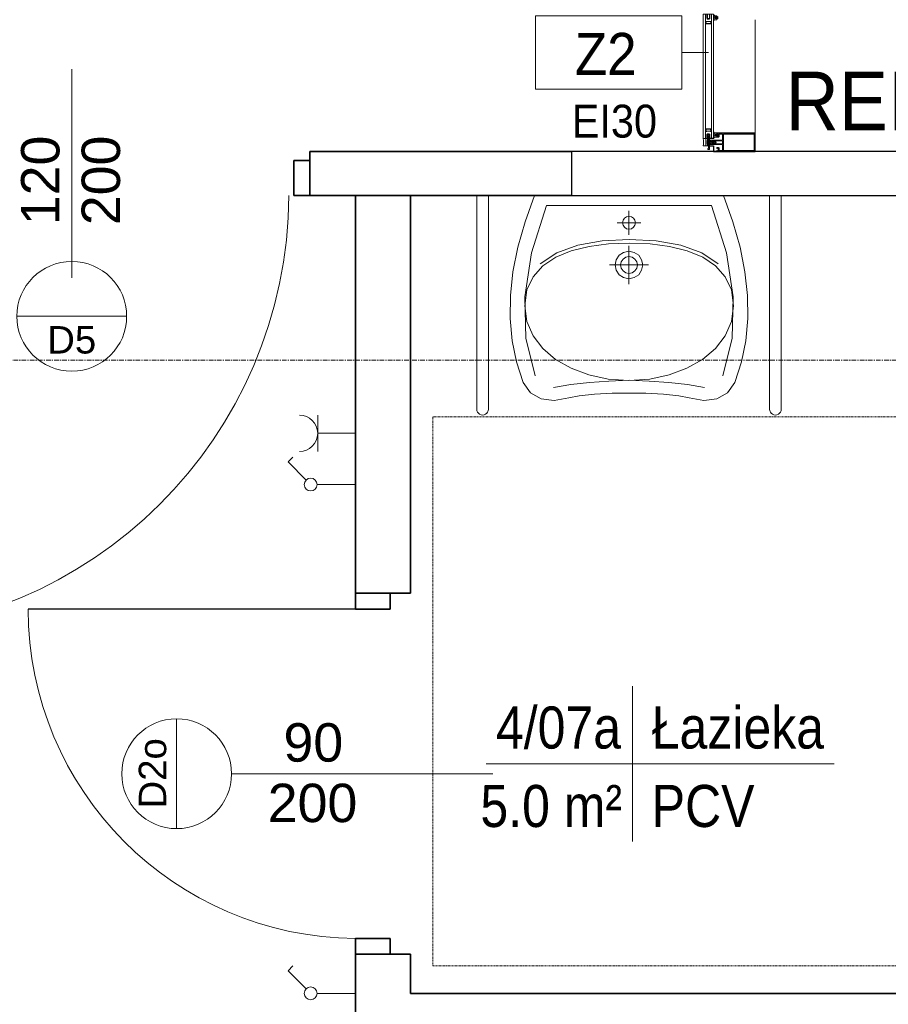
# Model space of a CAD drawing. Header units: millimetres. Extents: x -2286 to 43533, y -13832 to 14981.
# Tile 42 of 77: x 14826 to 17199, y -7634 to -4944. Entities that reach past the tile are written whole.
import ezdxf

# ---------------------------------------------------------------- set-up
doc = ezdxf.new("R2010")
doc.units = ezdxf.units.MM
for name, pattern in [('IMPORT-GEN3', [6.25, 4.75, -1.5]), ('Oś', [22.225, 12.7, -3.175, 3.175, -3.175]), ('Ponad', [3.9688, 2.3813, -1.5875])]:
    doc.linetypes.add(name, pattern=pattern)
for name, color, linetype, lineweight in [('A-AREA-IDEN', 2, 'Continuous', 18), ('A-DETL-GENF', 92, 'Continuous', 18), ('A-DETL-MEDM', 33, 'Continuous', 35), ('A-DOOR', 31, 'Continuous', 25), ('A-DOOR-IDEN', 31, 'Continuous', 18), ('A-FLOR-OVHD', 1, 'Ponad', 18), ('A-GLAZ-CURT', 52, 'Continuous', 18), ('A-GLAZ-CWMG', 51, 'Continuous', 18), ('A-WALL', 113, 'Continuous', 25), ('A-WALL-IDEN', 211, 'Continuous', 18), ('E-ELEC-EQPM', 71, 'Continuous', 18), ('G-ANNO-TEXT', 231, 'Continuous', 18), ('G-IMPT', 8, 'Continuous', 18), ('P-SANR-FIXT', 6, 'Continuous', 18), ('S-GRID', 1, 'Continuous', 18)]:
    doc.layers.add(name, color=color, linetype=linetype, lineweight=lineweight)
doc.styles.add('Arial_1', font='arial.ttf', dxfattribs={"height": 75})
doc.styles.add('Arial_12', font='arial.ttf', dxfattribs={"width": 0.9, "height": 160})
doc.styles.add('Arial_14', font='arial.ttf', dxfattribs={"width": 0.9, "height": 90})
doc.styles.add('Arial_4', font='arial.ttf', dxfattribs={"width": 0.85, "height": 115})
doc.styles.add('Arial_6', font='arial.ttf', dxfattribs={"width": 0.9, "height": 115})
doc.styles.add('Arial_7', font='arial.ttf', dxfattribs={"height": 105})

# ---------------------------------------------------------------- blocks, each defined once
blk = doc.blocks.new('DRZWI 1S - Drzwi 120-1363990-4_piętro II PT - projektowany')
at = {"layer": 'A-DETL-GENF'}
for p, q in [((-650, 60), (-650, -35)), ((-607, 60), (-650, 60)), ((-607, -35), (-607, 60)), ((650, 60), (607, 60)), ((607, 60), (607, -35)), ((650, -35), (650, 60)), ((-650, -35), (-607, -35)), ((607, -35), (650, -35))]:
    blk.add_line(p, q, dxfattribs=at)
at = {"layer": 'A-DETL-MEDM'}
for p, q in [((-607, 60), (-650, 60)), ((-650, 60), (-650, -35)), ((-607, -35), (-607, 60)), ((607, -35), (607, 60)), ((607, 60), (650, 60)), ((650, 60), (650, -35)), ((-650, -35), (-607, -35)), ((650, -35), (607, -35))]:
    blk.add_line(p, q, dxfattribs=at)
at = {"layer": 'A-DOOR'}
blk.add_line((607, 60), (607, 1253.9), dxfattribs=at)
at = {"layer": 'A-DOOR', "lineweight": 18}
blk.add_line((0, 285), (0, -285), dxfattribs=at)
blk.add_arc((607, 53.9), 1200, 90, 179.707, dxfattribs=at)
blk = doc.blocks.new('DRZWI 1S_łazienkowe - Drzwi 90-1357770-4_piętro II PT - projektowany')
at = {"layer": 'A-DETL-GENF'}
for p, q in [((-493, 75), (-493, -20)), ((-450, 75), (-493, 75)), ((-450, -20), (-450, 75)), ((493, 75), (450, 75)), ((450, 75), (450, -20)), ((493, -20), (493, 75)), ((-493, -20), (-450, -20)), ((450, -20), (493, -20))]:
    blk.add_line(p, q, dxfattribs=at)
at = {"layer": 'A-DETL-MEDM'}
for p, q in [((-450, 75), (-493, 75)), ((-493, 75), (-493, -20)), ((-450, -20), (-450, 75)), ((450, -20), (450, 75)), ((450, 75), (493, 75)), ((493, 75), (493, -20)), ((-493, -20), (-450, -20)), ((493, -20), (450, -20))]:
    blk.add_line(p, q, dxfattribs=at)
at = {"layer": 'A-DOOR'}
blk.add_line((450, 75), (450, 968.9), dxfattribs=at)
at = {"layer": 'A-DOOR', "lineweight": 18}
blk.add_line((0, 300), (0, -300), dxfattribs=at)
blk.add_arc((450, 68.9), 900, 90, 179.6093, dxfattribs=at)
blk = doc.blocks.new('umywalka dla N_65x56 koło - Type 1-1264895-4_piętro II PT - projektowany')
at = {"layer": 'P-SANR-FIXT'}
for p, q in [((-291, 644), (-291, 60)), ((-259, 644), (-259, 60)), ((-79, 620.1), (-114.9, 615.8)), ((-39.6, 612.8), (-79, 620.1)), ((329, 620.1), (289.6, 612.8)), ((364.9, 615.8), (329, 620.1)), ((509, 644), (509, 60)), ((541, 60), (541, 644)), ((-144.3, 599.7), (-163.8, 571.2)), ((-114.9, 615.8), (-144.3, 599.7)), ((-11.4, 607.2), (-39.6, 612.8)), ((30.8, 602.9), (-11.4, 607.2)), ((79, 600.4), (30.8, 602.9)), ((125, 600.1), (79, 600.4)), ((171, 600.4), (125, 600.1)), ((219.2, 602.9), (171, 600.4)), ((261.4, 607.2), (219.2, 602.9)), ((289.6, 612.8), (261.4, 607.2)), ((394.3, 599.7), (364.9, 615.8)), ((413.8, 571.2), (394.3, 599.7)), ((-163.8, 571.2), (-182.2, 515.1)), ((-81.4, 585.1), (-34.4, 576.3)), ((-34.4, 576.3), (16.4, 570.8)), ((16.4, 570.8), (69.9, 567.4)), ((125.2, 565.6), (68.4, 561.7)), ((69.9, 567.4), (124.8, 565.2)), ((124.8, 565.2), (179.8, 567.4)), ((181.8, 561.7), (125.2, 565.6)), ((179.8, 567.4), (233.3, 570.8)), ((233.3, 570.8), (284.1, 576.3)), ((284.1, 576.3), (331.1, 585.1)), ((432.2, 515.1), (413.8, 571.2)), ((-131.7, 552.8), (-156.4, 449.8)), ((15.2, 550.4), (-33.3, 532.2)), ((68.4, 561.7), (15.2, 550.4)), ((234.9, 550.4), (181.8, 561.7)), ((283.1, 532.2), (234.9, 550.4)), ((406.4, 449.8), (381.7, 552.8)), ((-182.2, 515.1), (-194.2, 456.9)), ((-33.3, 532.2), (-75.9, 507.9)), ((325.4, 507.9), (283.1, 532.2)), ((444.2, 456.9), (432.2, 515.1)), ((-75.9, 507.9), (-111.1, 478.1)), ((360.3, 478.1), (325.4, 507.9)), ((-111.1, 478.1), (-137.9, 443.3)), ((386.8, 443.3), (360.3, 478.1)), ((-194.2, 456.9), (-199.7, 396.4)), ((-156.4, 449.8), (-159.5, 337.4)), ((-137.9, 443.3), (-154.9, 404.2)), ((403.6, 404.2), (386.8, 443.3)), ((409.5, 337.4), (406.4, 449.8)), ((449.7, 396.4), (444.2, 456.9)), ((-154.9, 404.2), (-160.8, 361.4)), ((409.5, 361.4), (403.6, 404.2)), ((-199.7, 396.4), (-198.9, 333.8)), ((448.9, 333.8), (449.7, 396.4)), ((-160.8, 361.4), (-154.9, 318.3)), ((403.6, 318.3), (409.5, 361.4)), ((-198.9, 333.8), (-191.8, 268.9)), ((-159.5, 337.4), (-140.9, 216.5)), ((390.9, 216.5), (409.5, 337.4)), ((441.8, 268.9), (448.9, 333.8)), ((-154.9, 318.3), (-138, 282.2)), ((125, 302.6), (125, 197.6)), ((386.7, 282.2), (403.6, 318.3)), ((-138, 282.2), (-111.4, 252.6)), ((90.4, 264.7), (98.5, 276.6)), ((98.5, 276.6), (110.4, 284.7)), ((108.7, 266.4), (116.1, 271.3)), ((110.4, 284.7), (125, 287.6)), ((116.1, 271.3), (125, 273.1)), ((125, 287.6), (139.6, 284.7)), ((125, 273.1), (133.9, 271.3)), ((133.9, 271.3), (141.3, 266.4)), ((139.6, 284.7), (151.5, 276.6)), ((151.5, 276.6), (159.6, 264.7)), ((360.1, 252.6), (386.7, 282.2)), ((-191.8, 268.9), (-178.5, 201.7)), ((-73.8, 217.1), (-118.9, 247.4)), ((-111.4, 252.6), (-76.3, 229.2)), ((71.6, 250.1), (178.4, 250.1)), ((87.5, 250.1), (90.4, 264.7)), ((90.4, 235.6), (87.5, 250.1)), ((102, 250.1), (103.8, 259.1)), ((103.8, 241.2), (102, 250.1)), ((103.8, 259.1), (108.7, 266.4)), ((141.3, 266.4), (146.2, 259.1)), ((146.2, 259.1), (148, 250.1)), ((148, 250.1), (146.2, 241.2)), ((159.6, 264.7), (162.5, 250.1)), ((162.5, 250.1), (159.6, 235.6)), ((367.6, 247.4), (322.5, 217.1)), ((325, 229.2), (360.1, 252.6)), ((428.5, 201.7), (441.8, 268.9)), ((-140.9, 216.5), (-100.1, 88)), ((-76.3, 229.2), (-33.9, 211.7)), ((-16.4, 196.3), (-73.8, 217.1)), ((98.5, 223.6), (90.4, 235.6)), ((110.4, 215.6), (98.5, 223.6)), ((108.7, 233.9), (103.8, 241.2)), ((116.1, 228.9), (108.7, 233.9)), ((125, 212.6), (110.4, 215.6)), ((125, 227.1), (116.1, 228.9)), ((133.9, 228.9), (125, 227.1)), ((139.6, 215.6), (125, 212.6)), ((141.3, 233.9), (133.9, 228.9)), ((151.5, 223.6), (139.6, 215.6)), ((146.2, 241.2), (141.3, 233.9)), ((159.6, 235.6), (151.5, 223.6)), ((322.5, 217.1), (265.1, 196.3)), ((282.6, 211.7), (325, 229.2)), ((350.1, 88), (390.9, 216.5)), ((-178.5, 201.7), (-158.9, 132)), ((-33.9, 211.7), (14.5, 199.6)), ((50.6, 184.2), (-16.4, 196.3)), ((14.5, 199.6), (67.6, 192.6)), ((67.6, 192.6), (124.3, 190.4)), ((124.3, 190.4), (181, 192.6)), ((181, 192.6), (234.2, 199.6)), ((265.1, 196.3), (198.1, 184.2)), ((234.2, 199.6), (282.6, 211.7)), ((408.9, 132), (428.5, 201.7)), ((124.3, 180.4), (50.6, 184.2)), ((198.1, 184.2), (124.3, 180.4)), ((125, 167.3), (125, 102.2)), ((157.5, 134.8), (92.5, 134.8)), ((107.5, 134.8), (108.9, 141.6)), ((108.9, 128), (107.5, 134.8)), ((108.9, 141.6), (112.6, 147.1)), ((112.6, 147.1), (118.2, 150.9)), ((118.2, 150.9), (125, 152.3)), ((125, 152.3), (131.8, 150.9)), ((131.8, 150.9), (137.4, 147.1)), ((137.4, 147.1), (141.1, 141.6)), ((141.1, 141.6), (142.5, 134.8)), ((142.5, 134.8), (141.1, 128)), ((-158.9, 132), (-133.1, 60)), ((112.6, 122.4), (108.9, 128)), ((118.2, 118.6), (112.6, 122.4)), ((125, 117.2), (118.2, 118.6)), ((131.8, 118.6), (125, 117.2)), ((137.4, 122.4), (131.8, 118.6)), ((141.1, 128), (137.4, 122.4)), ((383.1, 60), (408.9, 132)), ((-100.1, 88), (125, 88)), ((125, 88), (350.1, 88))]:
    blk.add_line(p, q, dxfattribs=at)
for centre in [(-275, 644), (525, 644)]:
    blk.add_arc(centre, 16, 360, 180, dxfattribs=at)
blk = doc.blocks.new('Przełącznik jednobiegunowy - Type 1-1452195-4_piętro II PT - projektowany')
at = {"layer": 'E-ELEC-EQPM'}
for p, q in [((137.4, 209.8), (186.8, 259.3)), ((186.8, 259.3), (199.9, 246.2)), ((125, 180), (125, 75))]:
    blk.add_line(p, q, dxfattribs=at)
blk.add_circle((125, 197.5), 17.5, dxfattribs=at)
blk = doc.blocks.new('gniazdo elektryczne pojedyncze - 30-1473552-4_piętro II PT - projektowany')
at = {"layer": 'E-ELEC-EQPM'}
for p, q in [((175, 178.3), (75, 178.3)), ((125, 178.3), (125, 75))]:
    blk.add_line(p, q, dxfattribs=at)
blk.add_arc((125, 228.3), 50, 180, 0, dxfattribs=at)
blk = doc.blocks.new('Aluprof szyba Ug_1_0 - Aluprof szyba Ug_1_0-1612150-4_piętro II PT - projektowany')
at = {"layer": 'A-GLAZ-CURT'}
for p, q in [((170, 14), (-170, 14)), ((-170, 14), (-170, -14)), ((-170, 8), (170, 8)), ((170, -14), (170, 14)), ((-170, -8), (170, -8)), ((-170, -14), (170, -14))]:
    blk.add_line(p, q, dxfattribs=at)
at = {"layer": 'G-IMPT'}
for p, q in [((-159, 3), (-169.5, 3)), ((159, 3), (169.5, 3)), ((-169.5, -3), (-159, -3)), ((-166, -22.7), (-166, -18.5)), ((-163.8, -23), (-165.7, -23)), ((-164.7, -16), (-163.1, -16)), ((-162.7, -25.7), (-163.5, -24.6)), ((-162.5, -20.5), (-162.5, -18.5)), ((-162.1, -25.8), (-162.5, -25.8)), ((-162, -18), (-159, -18)), ((-159, -21), (-162, -21)), ((-162, -24.7), (-162, -22.7)), ((-161.8, -22.5), (-159.2, -22.5)), ((-159, -22.7), (-159, -24.7)), ((-158.5, -25.8), (-158.9, -25.8)), ((-158.5, -18.5), (-158.5, -20.5)), ((-157.5, -24.6), (-158.3, -25.7)), ((-157.9, -16), (-156.3, -16)), ((-155.3, -23), (-157.2, -23)), ((-155, -18.5), (-155, -22.7)), ((155, -18.5), (155, -22.7)), ((155.3, -23), (157.2, -23)), ((157.9, -16), (156.3, -16)), ((157.5, -24.6), (158.3, -25.7)), ((158.5, -18.5), (158.5, -20.5)), ((158.5, -25.8), (158.9, -25.8)), ((169.5, -3), (159, -3)), ((162, -18), (159, -18)), ((159, -21), (162, -21)), ((159, -22.7), (159, -24.7)), ((161.8, -22.5), (159.2, -22.5)), ((162, -24.7), (162, -22.7)), ((162.1, -25.8), (162.5, -25.8)), ((162.5, -20.5), (162.5, -18.5)), ((162.7, -25.7), (163.5, -24.6)), ((164.7, -16), (163.1, -16)), ((163.8, -23), (165.7, -23)), ((166, -22.7), (166, -18.5))]:
    blk.add_line(p, q, dxfattribs=at)
at = {"layer": 'G-IMPT', "flags": 128}
for points in [[(-170, 3.5), (-170, 4), (-170, 8), (-149.3, 8), (-149.3, 7.7), (-149.5, 7.7), (-149.6, 7.6), (-149.7, 7.4), (-149.7, 7.2), (-149.7, 7.1), (-149.6, 7), (-149.5, 6.9), (-149.4, 6.9), (-149.4, 6.9), (-149.4, 6.9), (-149.3, 6.8), (-149.3, 6.8), (-149.3, 6.7), (-149.2, 6.7), (-149.2, 6.6), (-149.2, 6.6), (-149.2, 6.5), (-149.2, 6.5), (-149.2, 6.4), (-149.2, 6.4), (-149.2, 6.3), (-149.2, 6.3), (-149.3, 6.2), (-149.3, 6.2), (-149.3, 6.2), (-149.4, 6.1), (-149.4, 6.1), (-149.5, 6), (-150.2, 5.7), (-150.3, 5.5), (-150.3, 5.4), (-150.3, 5), (-150.3, 5), (-150.3, 4.9), (-150.2, 4.8), (-150.1, 4.7), (-150.1, 4.7), (-150, 4.7), (-150, 4.7), (-150, 4.7), (-150, 4.7), (-149.8, 4.6), (-149.8, 4.6), (-149.8, 4.6), (-149.8, 4.6), (-149.8, 4.6), (-149.8, 4.6), (-149.8, 4.6), (-149.7, 4.5), (-149.7, 4.5), (-149.7, 4.5), (-149.7, 4.5), (-149.7, 4.5), (-149.7, 4.4), (-149.7, 4.4), (-149.7, 0), (-149.7, -4.4), (-149.7, -4.4), (-149.7, -4.5), (-149.7, -4.5), (-149.7, -4.5), (-149.7, -4.5), (-149.7, -4.5), (-149.8, -4.6), (-149.8, -4.6), (-149.8, -4.6), (-149.8, -4.6), (-149.8, -4.6), (-149.8, -4.6), (-149.8, -4.6), (-149.8, -4.6), (-149.9, -4.6), (-149.9, -4.6), (-149.9, -4.6), (-149.9, -4.6), (-149.9, -4.6), (-150, -4.7), (-150, -4.7), (-150, -4.7), (-150, -4.7), (-150, -4.7), (-150, -4.7), (-150.1, -4.7), (-150.1, -4.7), (-150.2, -4.8), (-150.3, -4.9), (-150.3, -5), (-150.3, -5.5), (-150.2, -5.7), (-150.1, -5.7), (-149.5, -6), (-149.4, -6.1), (-149.4, -6.1), (-149.3, -6.2), (-149.3, -6.2), (-149.3, -6.2), (-149.2, -6.3), (-149.2, -6.3), (-149.2, -6.4), (-149.2, -6.4), (-149.2, -6.5), (-149.2, -6.5), (-149.2, -6.6), (-149.2, -6.6), (-149.2, -6.7), (-149.3, -6.7), (-149.3, -6.8), (-149.3, -6.8), (-149.4, -6.9), (-149.4, -6.9), (-149.4, -6.9), (-149.5, -6.9), (-149.5, -6.9), (-149.6, -7), (-149.7, -7.1), (-149.7, -7.2), (-149.7, -7.4), (-149.6, -7.6), (-149.5, -7.7), (-149.3, -7.7), (-149.3, -8), (-170, -8), (-170, -4), (-170, -3.5)], [(-158.1, 0.1), (-158.1, 0.2), (-158, 2)], [(-146, 6.6), (-146.8, 6.7), (-147.7, 6.8), (-148.5, 6.9), (-149.4, 7)], [(-149.3, 8), (-147.9, 8), (-146.4, 8), (-144.9, 8), (-143.5, 8)], [(-149.3, 7.7), (-149.3, 7.8), (-149.3, 7.8), (-149.3, 7.9), (-149.3, 8)], [(-144.4, 7.7), (-145.6, 7.7), (-146.8, 7.7), (-148.1, 7.7), (-149.3, 7.7)], [(-149.3, 7.6), (-148.2, 7.6), (-147.1, 7.6), (-146, 7.6), (-144.9, 7.6)], [(-145.8, 6.2), (-145.8, 6.3), (-145.9, 6.4), (-145.9, 6.5), (-146, 6.6)], [(-145.5, 5.9), (-145.6, 5.9), (-145.7, 6), (-145.8, 6.1), (-145.8, 6.2)], [(-144.8, 5.9), (-145, 5.9), (-145.2, 5.9), (-145.3, 5.9), (-145.5, 5.9)], [(-144.9, 7.6), (-144.8, 7.6), (-144.7, 7.5), (-144.7, 7.4), (-144.7, 7.3)], [(-144.7, 7.3), (-144.8, 7.3), (-144.8, 7.3), (-144.8, 7.2), (-144.8, 7.1)], [(-144.8, 7.1), (-144.8, 7.1), (-144.8, 7), (-144.8, 6.9), (-144.8, 6.9)], [(-144.8, 6.9), (-144.7, 6.9), (-144.6, 6.9), (-144.5, 6.9), (-144.5, 6.9)], [(-144.5, 6.9), (-144.4, 7.1), (-144.4, 7.3), (-144.4, 7.5), (-144.4, 7.7)], [(-143.5, 7.7), (-143.7, 7.7), (-143.9, 7.7), (-144.1, 7.7), (-144.4, 7.7)], [(-144.4, 7.7), (-144.1, 7.7), (-143.9, 7.7), (-143.7, 7.7), (-143.5, 7.7)], [(-144.3, -5.4), (-144.3, -2.7), (-144.3, 0), (-144.3, 2.7), (-144.3, 5.4)], [(-143.5, 5.7), (-143.6, 5.5), (-143.7, 5.2), (-143.6, 4.9), (-143.4, 4.7)], [(-143.5, 8), (-143.5, 7.9), (-143.5, 7.9), (-143.5, 7.8), (-143.5, 7.7)], [(-143.4, 5.8), (-143.4, 5.8), (-143.4, 5.8), (-143.5, 5.7), (-143.5, 5.7)], [(-143.4, 4.7), (-143.4, 4.6), (-143.3, 4.6), (-143.3, 4.5), (-143.3, 4.4)], [(-143.3, 7.6), (-143.3, 7.2), (-143.3, 6.8), (-143.3, 6.4), (-143.3, 6)], [(-143.3, 4.4), (-143.3, 2.2), (-143.3, 0), (-143.3, -2.2), (-143.3, -4.4)], [(143.3, 7.6), (143.3, 7.2), (143.3, 6.8), (143.3, 6.4), (143.3, 6)], [(143.4, 4.7), (143.4, 4.6), (143.3, 4.6), (143.3, 4.5), (143.3, 4.4)], [(143.3, 4.4), (143.3, 2.2), (143.3, 0), (143.3, -2.2), (143.3, -4.4)], [(143.4, 5.8), (143.4, 5.8), (143.4, 5.8), (143.5, 5.7), (143.5, 5.7)], [(143.5, 5.7), (143.6, 5.5), (143.7, 5.2), (143.6, 4.9), (143.4, 4.7)], [(143.5, 8), (143.5, 7.9), (143.5, 7.9), (143.5, 7.8), (143.5, 7.7)], [(149.3, 8), (147.9, 8), (146.4, 8), (144.9, 8), (143.5, 8)], [(143.5, 7.7), (143.7, 7.7), (143.9, 7.7), (144.1, 7.7), (144.4, 7.7)], [(144.4, 7.7), (144.1, 7.7), (143.9, 7.7), (143.7, 7.7), (143.5, 7.7)], [(144.3, -5.4), (144.3, -2.7), (144.3, 0), (144.3, 2.7), (144.3, 5.4)], [(144.4, 7.7), (145.6, 7.7), (146.8, 7.7), (148.1, 7.7), (149.3, 7.7)], [(144.5, 6.9), (144.4, 7.1), (144.4, 7.3), (144.4, 7.5), (144.4, 7.7)], [(144.8, 6.9), (144.7, 6.9), (144.6, 6.9), (144.5, 6.9), (144.5, 6.9)], [(144.9, 7.6), (144.8, 7.6), (144.7, 7.5), (144.7, 7.4), (144.7, 7.3)], [(144.7, 7.3), (144.8, 7.3), (144.8, 7.3), (144.8, 7.2), (144.8, 7.1)], [(144.8, 7.1), (144.8, 7.1), (144.8, 7), (144.8, 6.9), (144.8, 6.9)], [(144.8, 5.9), (145, 5.9), (145.2, 5.9), (145.3, 5.9), (145.5, 5.9)], [(149.3, 7.6), (148.2, 7.6), (147.1, 7.6), (146, 7.6), (144.9, 7.6)], [(145.5, 5.9), (145.6, 5.9), (145.7, 6), (145.8, 6.1), (145.8, 6.2)], [(145.8, 6.2), (145.8, 6.3), (145.9, 6.4), (145.9, 6.5), (146, 6.6)], [(146, 6.6), (146.8, 6.7), (147.7, 6.8), (148.5, 6.9), (149.4, 7)], [(170, 3.5), (170, 4), (170, 8), (149.3, 8), (149.3, 7.7), (149.5, 7.7), (149.6, 7.6), (149.7, 7.4), (149.7, 7.2), (149.7, 7.1), (149.6, 7), (149.5, 6.9), (149.4, 6.9), (149.4, 6.9), (149.4, 6.9), (149.3, 6.8), (149.3, 6.8), (149.3, 6.7), (149.2, 6.7), (149.2, 6.6), (149.2, 6.6), (149.2, 6.5), (149.2, 6.5), (149.2, 6.4), (149.2, 6.4), (149.2, 6.3), (149.2, 6.3), (149.3, 6.2), (149.3, 6.2), (149.3, 6.2), (149.4, 6.1), (149.4, 6.1), (149.5, 6), (150.2, 5.7), (150.3, 5.5), (150.3, 5.4), (150.3, 5), (150.3, 5), (150.3, 4.9), (150.2, 4.8), (150.1, 4.7), (150.1, 4.7), (150, 4.7), (150, 4.7), (150, 4.7), (150, 4.7), (149.8, 4.6), (149.8, 4.6), (149.8, 4.6), (149.8, 4.6), (149.8, 4.6), (149.8, 4.6), (149.8, 4.6), (149.7, 4.5), (149.7, 4.5), (149.7, 4.5), (149.7, 4.5), (149.7, 4.5), (149.7, 4.4), (149.7, 4.4), (149.7, 0), (149.7, -4.4), (149.7, -4.4), (149.7, -4.5), (149.7, -4.5), (149.7, -4.5), (149.7, -4.5), (149.7, -4.5), (149.8, -4.6), (149.8, -4.6), (149.8, -4.6), (149.8, -4.6), (149.8, -4.6), (149.8, -4.6), (149.8, -4.6), (149.8, -4.6), (149.9, -4.6), (149.9, -4.6), (149.9, -4.6), (149.9, -4.6), (149.9, -4.6), (150, -4.7), (150, -4.7), (150, -4.7), (150, -4.7), (150, -4.7), (150, -4.7), (150.1, -4.7), (150.1, -4.7), (150.2, -4.8), (150.3, -4.9), (150.3, -5), (150.3, -5.5), (150.2, -5.7), (150.1, -5.7), (149.5, -6), (149.4, -6.1), (149.4, -6.1), (149.3, -6.2), (149.3, -6.2), (149.3, -6.2), (149.2, -6.3), (149.2, -6.3), (149.2, -6.4), (149.2, -6.4), (149.2, -6.5), (149.2, -6.5), (149.2, -6.6), (149.2, -6.6), (149.2, -6.7), (149.3, -6.7), (149.3, -6.8), (149.3, -6.8), (149.4, -6.9), (149.4, -6.9), (149.4, -6.9), (149.5, -6.9), (149.5, -6.9), (149.6, -7), (149.7, -7.1), (149.7, -7.2), (149.7, -7.4), (149.6, -7.6), (149.5, -7.7), (149.3, -7.7), (149.3, -8), (170, -8), (170, -4), (170, -3.5)], [(149.3, 7.7), (149.3, 7.8), (149.3, 7.8), (149.3, 7.9), (149.3, 8)], [(158.1, 0.1), (158.1, 0.2), (158, 2)], [(-163.3, -24.3), (-163, -24.2), (-163, -23)], [(-158, -2), (-158, -0.4), (-158.1, -0.1)], [(-158, -23), (-158, -24.2), (-157.6, -24.3)], [(-149.4, -7), (-148.5, -6.9), (-147.7, -6.8), (-146.8, -6.7), (-146, -6.6)], [(-144.9, -7.6), (-146, -7.6), (-147.1, -7.6), (-148.2, -7.6), (-149.3, -7.6)], [(-149.3, -7.7), (-148.1, -7.7), (-146.8, -7.7), (-145.6, -7.7), (-144.4, -7.7)], [(-149.3, -8), (-149.3, -7.9), (-149.3, -7.9), (-149.3, -7.8), (-149.3, -7.7)], [(-143.5, -8), (-144.9, -8), (-146.4, -8), (-147.9, -8), (-149.3, -8)], [(-146, -6.6), (-145.9, -6.5), (-145.9, -6.4), (-145.8, -6.3), (-145.8, -6.2)], [(-145.8, -6.2), (-145.8, -6.1), (-145.7, -6), (-145.6, -5.9), (-145.5, -5.9)], [(-145.5, -5.9), (-145.3, -5.9), (-145.2, -5.9), (-145, -5.9), (-144.8, -5.9)], [(-144.7, -7.3), (-144.7, -7.4), (-144.7, -7.5), (-144.8, -7.6), (-144.9, -7.6)], [(-144.8, -6.9), (-144.8, -6.9), (-144.8, -7), (-144.8, -7.1), (-144.8, -7.1)], [(-144.5, -6.9), (-144.5, -6.9), (-144.6, -6.9), (-144.7, -6.9), (-144.8, -6.9)], [(-144.8, -7.1), (-144.8, -7.2), (-144.8, -7.3), (-144.8, -7.3), (-144.7, -7.3)], [(-144.4, -7.7), (-144.4, -7.5), (-144.4, -7.3), (-144.4, -7.1), (-144.5, -6.9)], [(-144.4, -7.7), (-144.1, -7.7), (-143.9, -7.7), (-143.7, -7.7), (-143.5, -7.8)], [(-143.5, -7.8), (-143.7, -7.7), (-143.9, -7.7), (-144.1, -7.7), (-144.4, -7.7)], [(-143.4, -4.7), (-143.6, -4.9), (-143.7, -5.2), (-143.6, -5.5), (-143.5, -5.7)], [(-143.5, -5.7), (-143.5, -5.7), (-143.4, -5.8), (-143.4, -5.8), (-143.4, -5.8)], [(-143.5, -7.8), (-143.5, -7.8), (-143.5, -7.9), (-143.5, -7.9), (-143.5, -8)], [(-143.3, -4.4), (-143.3, -4.5), (-143.3, -4.6), (-143.4, -4.6), (-143.4, -4.7)], [(-143.3, -6), (-143.3, -6.4), (-143.3, -6.8), (-143.3, -7.2), (-143.3, -7.6)], [(143.3, -4.4), (143.3, -4.5), (143.3, -4.6), (143.4, -4.6), (143.4, -4.7)], [(143.3, -6), (143.3, -6.4), (143.3, -6.8), (143.3, -7.2), (143.3, -7.6)], [(143.4, -4.7), (143.6, -4.9), (143.7, -5.2), (143.6, -5.5), (143.5, -5.7)], [(143.5, -5.7), (143.5, -5.7), (143.4, -5.8), (143.4, -5.8), (143.4, -5.8)], [(144.4, -7.7), (144.1, -7.7), (143.9, -7.7), (143.7, -7.7), (143.5, -7.8)], [(143.5, -7.8), (143.5, -7.8), (143.5, -7.9), (143.5, -7.9), (143.5, -8)], [(143.5, -7.8), (143.7, -7.7), (143.9, -7.7), (144.1, -7.7), (144.4, -7.7)], [(143.5, -8), (144.9, -8), (146.4, -8), (147.9, -8), (149.3, -8)], [(144.4, -7.7), (144.4, -7.5), (144.4, -7.3), (144.4, -7.1), (144.5, -6.9)], [(149.3, -7.7), (148.1, -7.7), (146.8, -7.7), (145.6, -7.7), (144.4, -7.7)], [(144.5, -6.9), (144.5, -6.9), (144.6, -6.9), (144.7, -6.9), (144.8, -6.9)], [(144.8, -7.1), (144.8, -7.2), (144.8, -7.3), (144.8, -7.3), (144.7, -7.3)], [(144.7, -7.3), (144.7, -7.4), (144.7, -7.5), (144.8, -7.6), (144.9, -7.6)], [(145.5, -5.9), (145.3, -5.9), (145.2, -5.9), (145, -5.9), (144.8, -5.9)], [(144.8, -6.9), (144.8, -6.9), (144.8, -7), (144.8, -7.1), (144.8, -7.1)], [(144.9, -7.6), (146, -7.6), (147.1, -7.6), (148.2, -7.6), (149.3, -7.6)], [(145.8, -6.2), (145.8, -6.1), (145.7, -6), (145.6, -5.9), (145.5, -5.9)], [(146, -6.6), (145.9, -6.5), (145.9, -6.4), (145.8, -6.3), (145.8, -6.2)], [(149.4, -7), (148.5, -6.9), (147.7, -6.8), (146.8, -6.7), (146, -6.6)], [(149.3, -8), (149.3, -7.9), (149.3, -7.9), (149.3, -7.8), (149.3, -7.7)], [(158, -23), (158, -24.2), (157.6, -24.3)], [(158, -2), (158, -0.4), (158.1, -0.1)], [(163.3, -24.3), (163, -24.2), (163, -23)]]:
    blk.add_lwpolyline(points, dxfattribs=at)
for points in [[(-158.8, 4.2), (-169.8, 4.2)], [(-156.8, -2.2), (-156.8, 2.2)], [(156.8, -2.2), (156.8, 2.2)], [(158.8, 4.2), (169.8, 4.2)], [(-169.8, -4.2), (-158.8, -4.2)], [(169.8, -4.2), (158.8, -4.2)]]:
    blk.add_lwpolyline(points, close=True, dxfattribs=at)
at = {"layer": 'G-IMPT'}
for centre, radius, start, end in [((-169.8, 4), 0.2, 90, 180), ((-169.8, 4), 0.2, 90, 180), ((-169.5, 3.5), 0.5, 180, 270), ((-159, 2), 1, 0, 90), ((-158.8, 2.2), 2, 360, 90), ((-158.8, 2.2), 2, 360, 90), ((-158, 0), 0.2, 135, 225), ((-158.2, 0.4), 0.2, 315, 0), ((-149.3, 7.3), 0.3, 90.0255, 262.7766), ((-144.8, 5.4), 0.5, 0, 90), ((-143.5, 7.6), 0.151, 0.296, 89.704), ((-143.6, 6), 0.3, 318.7673, 0), ((143.5, 7.6), 0.151, 90.296, 179.704), ((143.6, 6), 0.3, 180, 221.2327), ((144.8, 5.4), 0.5, 90, 180), ((149.3, 7.3), 0.3, 277.2234, 89.9745), ((158.8, 2.2), 2, 90, 180), ((158.8, 2.2), 2, 90, 180), ((159, 2), 1, 90, 180), ((158.2, 0.4), 0.2, 180, 225), ((158, 0), 0.2, 315, 45), ((169.5, 3.5), 0.5, 270, 0), ((169.8, 4), 0.2, 0, 90), ((169.8, 4), 0.2, 360, 90), ((-169.5, -3.5), 0.5, 90, 180), ((-169.8, -4), 0.2, 180, 270), ((-169.8, -4), 0.2, 180, 270), ((-169.1, -14.4), 0.401, 74.5462, 240.6543), ((-170.4, -19), 4.42, 7.3451, 75.9551), ((-169.7, -20.2), 6.24, 46.7817, 83.2497), ((-165.7, -22.7), 0.3, 180, 270), ((-164.7, -15), 1, 221.498, 269.891), ((-164.7, -14.3), 0.3, 89.891, 269.891), ((-165.1, -19.6), 5.59, 43.2152, 86.7025), ((-165.1, -17.8), 3.24, 45.9581, 83.0951), ((-163.8, -22.7), 0.3, 270, 330), ((-163.3, -23), 0.3, 0, 150), ((-163.3, -24.5), 0.2, 105, 215), ((-163.1, -15.7), 0.3, 269.4976, 45.9581), ((-162.5, -25.5), 0.3, 215, 270), ((-162, -18.5), 0.5, 90, 180), ((-162, -20.5), 0.5, 180, 270), ((-162.1, -25.5), 0.3, 270, 296.888), ((-161.8, -22.7), 0.2, 90, 180), ((-161.8, -24.7), 0.2, 180, 284.4775), ((-160.5, -28.4), 3, 61.3165, 118.6835), ((-160.5, -29.3), 4.64, 74.3781, 105.6219), ((-160.5, -15.5), 0.5, 209.5294, 274.8894), ((-160.5, -15.5), 0.5, 265.1106, 330.4706), ((-155.9, -19.6), 5.59, 93.2975, 136.7848), ((-159.2, -22.7), 0.2, 0, 90), ((-159.2, -24.7), 0.2, 255.5225, 360), ((-158.9, -25.5), 0.3, 243.112, 270), ((-159, -2), 1, 270, 0), ((-159, -18.5), 0.5, 0, 90), ((-159, -20.5), 0.5, 270, 360), ((-158.8, -2.2), 2, 270, 0), ((-158.8, -2.2), 2, 270, 0), ((-158.5, -25.5), 0.3, 270, 325), ((-157.9, -15.7), 0.3, 134.0419, 270.5024), ((-158.2, -0.4), 0.2, 0, 45), ((-155.9, -17.8), 3.24, 96.9049, 134.0419), ((-157.7, -23), 0.3, 30, 180), ((-157.7, -24.5), 0.2, 325, 75), ((-157.2, -22.7), 0.3, 210, 270), ((-156.3, -14.3), 0.3, 270.109, 90.109), ((-156.3, -15), 1, 270.109, 318.502), ((-151.3, -20.2), 6.24, 96.7503, 133.2183), ((-155.3, -22.7), 0.3, 270, 0), ((-150.6, -19), 4.42, 104.0449, 172.6549), ((-151.9, -14.4), 0.401, 299.3457, 105.4538), ((-149.3, -7.3), 0.3, 97.2234, 269.9745), ((-144.8, -5.4), 0.5, 270, 360), ((-143.5, -7.6), 0.151, 270.296, 359.704), ((-143.6, -6), 0.3, 360, 41.2327), ((143.6, -6), 0.3, 138.7673, 180), ((143.5, -7.6), 0.151, 180.296, 269.704), ((144.8, -5.4), 0.5, 180, 270), ((149.3, -7.3), 0.3, 270.0255, 82.7766), ((151.9, -14.4), 0.401, 74.5462, 240.6543), ((150.6, -19), 4.42, 7.3451, 75.9551), ((151.3, -20.2), 6.24, 46.7817, 83.2497), ((155.3, -22.7), 0.3, 180, 270), ((156.3, -15), 1, 221.498, 269.891), ((156.3, -14.3), 0.3, 89.891, 269.891), ((155.9, -19.6), 5.59, 43.2152, 86.7025), ((155.9, -17.8), 3.24, 45.9581, 83.0951), ((158.8, -2.2), 2, 180, 270), ((158.8, -2.2), 2, 180, 270), ((157.2, -22.7), 0.3, 270, 330), ((157.7, -23), 0.3, 0, 150), ((157.7, -24.5), 0.2, 105, 215), ((157.9, -15.7), 0.3, 269.4976, 45.9581), ((158.2, -0.4), 0.2, 135, 180), ((159, -2), 1, 180, 270), ((158.5, -25.5), 0.3, 215, 270), ((159, -18.5), 0.5, 90, 180), ((159, -20.5), 0.5, 180, 270), ((158.9, -25.5), 0.3, 270, 296.888), ((159.2, -22.7), 0.2, 90, 180), ((159.2, -24.7), 0.2, 180, 284.4775), ((160.5, -28.4), 3, 61.3165, 118.6835), ((160.5, -29.3), 4.64, 74.3781, 105.6219), ((160.5, -15.5), 0.5, 209.5294, 274.8894), ((160.5, -15.5), 0.5, 265.1106, 330.4706), ((165.1, -19.6), 5.59, 93.2975, 136.7848), ((161.8, -24.7), 0.2, 255.5225, 0), ((161.8, -22.7), 0.2, 0, 90), ((162.1, -25.5), 0.3, 243.112, 270), ((162, -18.5), 0.5, 0, 90), ((162, -20.5), 0.5, 270, 0), ((162.5, -25.5), 0.3, 270, 325), ((163.1, -15.7), 0.3, 134.0419, 270.5024), ((165.1, -17.8), 3.24, 96.9049, 134.0419), ((163.3, -23), 0.3, 30, 180), ((163.3, -24.5), 0.2, 325, 75), ((163.8, -22.7), 0.3, 210, 270), ((164.7, -14.3), 0.3, 270.109, 90.109), ((164.7, -15), 1, 270.109, 318.502), ((169.7, -20.2), 6.24, 96.7503, 133.2183), ((165.7, -22.7), 0.3, 270, 360), ((170.4, -19), 4.42, 104.0449, 172.6549), ((169.1, -14.4), 0.401, 299.3457, 105.4538), ((169.5, -3.5), 0.5, 0, 90), ((169.8, -4), 0.2, 270, 0), ((169.8, -4), 0.2, 270, 0)]:
    blk.add_arc(centre, radius, start, end, dxfattribs=at)
blk = doc.blocks.new('Prostokątny szpros - Rygiel Aluprof MB-SR50N EFEKT Ug_1_0-1612146-4_piętro II PT - projektowany')
at = {"layer": 'A-GLAZ-CWMG'}
blk.add_line((16834.8, -3023.8), (16834.8, -3333.8), dxfattribs=at)
blk = doc.blocks.new('Prostokątny szpros - Słup 105 mm-1305217-4_piętro II PT - projektowany')
at = {"layer": 'A-DETL-GENF'}
for p, q in [((-25, 23.3), (-25, 127.5)), ((24.5, 128), (-24.5, 128)), ((-22.6, 41.5), (-22.6, 124)), ((22.1, 124.5), (-22.1, 124.5)), ((22.6, 41.5), (22.6, 124)), ((25, 23.3), (25, 127.5)), ((-22.6, 38), (-22.1, 38.5)), ((-22.6, 30), (-22.6, 38)), ((-21.6, 29), (-22.6, 30)), ((-22.1, 41), (22.1, 41)), ((-22.1, 38.5), (-6.5, 38.5)), ((-15.5, 29), (-21.6, 29)), ((-14, 27.5), (-15.5, 29)), ((-14, 23.3), (-14, 27.5)), ((-6.5, 38.5), (-6, 38)), ((-6, 38), (-6, 3.3)), ((-3.5, 38), (-4, 37.5)), ((-4, 37.5), (-4, 10.6)), ((3.5, 38), (-3.5, 38)), ((4, 37.5), (3.5, 38)), ((4, 10.6), (4, 37.5)), ((6, 38), (6.5, 38.5)), ((6, 3.3), (6, 38)), ((6.5, 38.5), (22.1, 38.5)), ((15.5, 29), (14, 27.5)), ((14, 27.5), (14, 23.3)), ((21.6, 29), (15.5, 29)), ((22.6, 30), (21.6, 29)), ((22.1, 38.5), (22.6, 38)), ((22.6, 38), (22.6, 30)), ((-25, 23.3), (-24.7, 23)), ((-24.7, 23), (-22.5, 23)), ((-23.5, 26), (-23, 26.5)), ((-23.5, 24), (-23.5, 26)), ((-22, 24), (-23.5, 24)), ((-23, 26.5), (-19.7, 26.5)), ((-22.5, 23), (-22, 23.5)), ((-22, 23.5), (-22, 24)), ((-19.7, 26.5), (-19.5, 26.7)), ((-19.5, 26.7), (-19.2, 26.5)), ((-19.2, 26.5), (-16, 26.5)), ((-15.5, 24), (-17, 24)), ((-17, 24), (-17, 23.5)), ((-17, 23.5), (-16.5, 23)), ((-16.5, 23), (-14.3, 23)), ((-16, 26.5), (-15.5, 26)), ((-15.5, 26), (-15.5, 24)), ((-14.3, 23), (-14, 23.3)), ((-6, 3.3), (-5.7, 3)), ((-5.7, 3), (-4, 3)), ((-4.5, 6.5), (-4, 7)), ((-4.5, 4.5), (-4.5, 6.5)), ((-3.5, 4.5), (-4.5, 4.5)), ((-4, 10.6), (-3.2, 10.2)), ((-4, 7), (-2.8, 7)), ((-4, 3), (-3.5, 3.5)), ((-3.5, 3.5), (-3.5, 4.5)), ((-3.2, 10.2), (-0.8, 11.6)), ((-2.8, 7), (0, 8.6)), ((-0.8, 11.6), (0.8, 11.6)), ((0, 8.6), (2.8, 7)), ((0.8, 11.6), (3.3, 10.2)), ((2.8, 7), (4, 7)), ((3.3, 10.2), (4, 10.6)), ((4.5, 4.5), (3.5, 4.5)), ((3.5, 4.5), (3.5, 3.5)), ((3.5, 3.5), (4, 3)), ((4, 7), (4.5, 6.5)), ((4, 3), (5.7, 3)), ((4.5, 6.5), (4.5, 4.5)), ((5.7, 3), (6, 3.3)), ((14, 23.3), (14.3, 23)), ((14.3, 23), (16.5, 23)), ((15.5, 26), (16, 26.5)), ((15.5, 24), (15.5, 26)), ((17, 24), (15.5, 24)), ((16, 26.5), (19.3, 26.5)), ((16.5, 23), (17, 23.5)), ((17, 23.5), (17, 24)), ((19.3, 26.5), (19.5, 26.7)), ((19.5, 26.7), (19.8, 26.5)), ((19.8, 26.5), (23, 26.5)), ((23.5, 24), (22, 24)), ((22, 24), (22, 23.5)), ((22, 23.5), (22.5, 23)), ((22.5, 23), (24.7, 23)), ((23, 26.5), (23.5, 26)), ((23.5, 26), (23.5, 24)), ((24.7, 23), (25, 23.3))]:
    blk.add_line(p, q, dxfattribs=at)
for centre, start, end in [((-24.5, 127.5), 90, 180), ((-22.1, 124), 90, 180), ((22.1, 124), 0, 90), ((24.5, 127.5), 0, 90), ((-22.1, 41.5), 180, 270), ((22.1, 41.5), 270, 0)]:
    blk.add_arc(centre, 0.5, start, end, dxfattribs=at)
at = {"layer": 'G-IMPT'}
for p, q in [((-20, -0.5), (-20, 1.5)), ((-0.2, 21.5), (-0.5, 21)), ((1.2, 15.1), (-0.3, 20.1)), ((20, 1.5), (20, -0.5)), ((-10, -14), (-10, -7)), ((1.9, -0.3), (-1.9, -0.3)), ((10, -14), (10, -7))]:
    blk.add_line(p, q, dxfattribs=at)
at = {"layer": 'G-IMPT', "flags": 128}
for points in [[(-18.5, 3), (-3.6, 3), (-3.4, 3.1), (-3.3, 3.4), (-3.1, 3.5), (-3, 3.5), (-2.8, 3.3), (-2.8, 2), (-2.3, 1.5), (-1.9, 1.5), (1.9, 1.5), (2.3, 1.5), (2.8, 2), (2.8, 3.3), (3, 3.5), (3.1, 3.5), (3.3, 3.4), (3.4, 3.1), (3.6, 3), (18.5, 3)], [(17, -0.5), (17, 0), (16.7, 0.3), (12.2, 0.3), (11.8, 0.3), (6.8, -0.9), (6, -1.9), (6, -2.5), (5.5, -3), (0.5, -3), (0.3, -2.9), (0.2, -2.8), (-0.2, -2.8), (-0.3, -2.9), (-0.5, -3), (-5.5, -3), (-6, -2.5), (-6, -1.9), (-6.8, -0.9), (-11.8, 0.3), (-12.2, 0.3), (-16.7, 0.3), (-17, 0), (-17, -0.5)], [(4.6, -3), (4.6, -3.5), (-4.6, -3.5), (-4.6, -3), (4.6, -3), (1.9, -0.3), (1.9, 4.5), (1.9, 13.5), (1.9, 15.1), (1.9, 20.5), (0.2, 21.5), (-0.2, 21.5), (-1.9, 20.5), (-1.9, 15.1), (1.9, 15.1), (2.4, 14.6), (2.4, 13.5), (2.4, 5), (-2.4, 5), (-2.4, 13.5), (-2.4, 14.6), (2.4, 14.6)], [(-4.6, -3), (-1.9, -0.3), (-1.9, 4.5), (-2.4, 5)], [(-2.4, 14.6), (-1.9, 15.1), (-1.9, 13.5), (-1.9, 4.5), (1.9, 4.5), (2.4, 5)]]:
    blk.add_lwpolyline(points, dxfattribs=at)
for points in [[(-10, 3), (10, 3), (10, -3), (-10, -3)], [(-10, -3), (10, -3), (10, -7), (-10, -7)]]:
    blk.add_lwpolyline(points, close=True, dxfattribs=at)
at = {"layer": 'G-IMPT', "linetype": 'IMPORT-GEN3', "flags": 128}
blk.add_lwpolyline([(-0.2, 21.5), (1.7, 20.4), (1.7, 15.1)], dxfattribs=at)
at = {"layer": 'G-IMPT'}
for centre, radius, start, end in [((-18.5, 1.5), 1.5, 90, 180), ((-1.2, 22.2), 1.83, 247.4798, 294.8131), ((1, 20.7), 1.46, 170, 204.7886), ((18.5, 1.5), 1.5, 360, 90), ((-18.5, -0.5), 1.5, 180, 0), ((0, -113.7), 100.2, 84.2752, 95.7248), ((18.5, -0.5), 1.5, 180, 0)]:
    blk.add_arc(centre, radius, start, end, dxfattribs=at)
blk = doc.blocks.new('Prostokątny szpros - Słup Aluprof MB-SR50N EFEKT Ug_1_0-1499966-4_piętro II PT - projektowany')
at = {"layer": 'A-GLAZ-CWMG', "lineweight": 25}
for p, q in [((0, 128), (-50, 128)), ((-50, 128), (-50, 14)), ((0, 14), (0, 128)), ((-50, 14), (-35.006044, 14)), ((-35.006044, 14), (-35.006044, 0)), ((-35.006044, 0), (-15.006044, 0)), ((-15.006044, 0), (-15.006044, 14)), ((-15.006044, 14), (0, 14))]:
    blk.add_line(p, q, dxfattribs=at)
blk = doc.blocks.new('etykieta drzwi wymiar i kategoria - etykieta drzwi 1S dół - krótka-1350612-4_piętro II PT - projektowany')
at = {"layer": 'A-DOOR-IDEN'}
for p, q in [((0, 0), (0, -8.984)), ((-3, -11.984), (3, -11.984))]:
    blk.add_line(p, q, dxfattribs=at)
blk.add_circle((0, -11.984), 3, dxfattribs=at)
blk = doc.blocks.new('etykieta drzwi wymiar i kategoria - etykieta drzwi 1S góra - krótka-1350610-4_piętro II PT - projektowany')
at = {"layer": 'A-DOOR-IDEN'}
for p, q in [((-3, 11.984), (3, 11.984)), ((0, 0), (0, 8.984))]:
    blk.add_line(p, q, dxfattribs=at)
blk.add_circle((0, 11.984), 3, dxfattribs=at)
blk = doc.blocks.new('METKA_POMIESZCZENIA1 - Rozbudowana - bez ramki-1409110-4_piętro II PT - projektowany')
at = {"layer": 'A-AREA-IDEN'}
for p, q in [((0, 4.25), (0, 0)), ((-8, 0), (11, 0)), ((0, 0), (0, -4.25))]:
    blk.add_line(p, q, dxfattribs=at)
blk = doc.blocks.new('ET sciana_AT7 - 10mm-838066-4_piętro II PT - projektowany')
at = {"layer": 'A-WALL-IDEN'}
for p, q in [((-4, 1.96875), (4, 1.96875)), ((-4, -2.03125), (-4, 1.96875)), ((4, 1.96875), (4, -2.03125)), ((-4, -2.03125), (4, -2.03125))]:
    blk.add_line(p, q, dxfattribs=at)

msp = doc.modelspace()

# ---------------------------------------------------------------- linework, layer by layer
at = {"layer": 'A-FLOR-OVHD'}
for p, q in [((15955, -6028.7), (15955, -7528.7)), ((17455, -6028.7), (15955, -6028.7)), ((15955, -7528.7), (17455, -7528.7))]:
    msp.add_line(p, q, dxfattribs=at)
at = {"layer": 'A-WALL', "color": 7, "lineweight": 35}
for p, q in [((16333.3, -5303.8), (15618.3, -5303.8)), ((15618.3, -5303.8), (15618.3, -5328.8)), ((15618.3, -5423.8), (16333.3, -5423.8)), ((15743.3, -5423.8), (15743.3, -6510.8)), ((15893.3, -6510.8), (15893.3, -5423.8)), ((15838.3, -6510.8), (15893.3, -6510.8)), ((15743.3, -7496.8), (15743.3, -7753.8)), ((15893.3, -7496.8), (15838.3, -7496.8)), ((15893.3, -7603.8), (15893.3, -7496.8)), ((18198.3, -7603.8), (15893.3, -7603.8))]:
    msp.add_line(p, q, dxfattribs=at)
at = {"layer": 'A-WALL'}
for p, q in [((20233.3, -5303.8), (16333.3, -5303.8)), ((16333.3, -5303.8), (16333.3, -5423.8)), ((16333.3, -5423.8), (18198.3, -5423.8))]:
    msp.add_line(p, q, dxfattribs=at)
at = {"layer": 'A-WALL-IDEN'}
msp.add_line((16707.3, -5033.2), (16634.7, -5033.2), dxfattribs=at)
at = {"layer": 'S-GRID', "linetype": 'Oś'}
msp.add_line((29623.7, -5873.8), (-1686.2, -5873.8), dxfattribs=at)

# ---------------------------------------------------------------- block references
at = {"layer": 'A-AREA-IDEN', "xscale": 49.99999999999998, "yscale": 49.99999999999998, "zscale": 49.99999999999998}
msp.add_blockref('METKA_POMIESZCZENIA1 - Rozbudowana - bez ramki-1409110-4_piętro II PT - projektowany', (16500.3, -6976.8), dxfattribs=at)
at = {"layer": 'A-DOOR'}
for name, p, rotation in [('DRZWI 1S - Drzwi 120-1363990-4_piętro II PT - projektowany', (14968.3, -5363.8), 180), ('DRZWI 1S_łazienkowe - Drzwi 90-1357770-4_piętro II PT - projektowany', (15818.3, -7003.8), 89.99999999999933)]:
    msp.add_blockref(name, p, dxfattribs=dict(at, rotation=rotation))
at = {"layer": 'A-DOOR-IDEN', "xscale": 49.99999999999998, "yscale": 49.99999999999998, "zscale": 49.99999999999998}
msp.add_blockref('etykieta drzwi wymiar i kategoria - etykieta drzwi 1S dół - krótka-1350612-4_piętro II PT - projektowany', (14968.3, -5154.9), dxfattribs=at)
at = {"layer": 'A-DOOR-IDEN', "xscale": 49.99999999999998, "yscale": 49.99999999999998, "zscale": 49.99999999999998, "rotation": 89.99999999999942}
msp.add_blockref('etykieta drzwi wymiar i kategoria - etykieta drzwi 1S góra - krótka-1350610-4_piętro II PT - projektowany', (15854, -7003.8), dxfattribs=at)
at = {"layer": 'A-GLAZ-CURT', "rotation": 89.99999999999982}
msp.add_blockref('Aluprof szyba Ug_1_0 - Aluprof szyba Ug_1_0-1612150-4_piętro II PT - projektowany', (16707.3, -5098.8), dxfattribs=at)
at = {"layer": 'A-GLAZ-CWMG'}
msp.add_blockref('Prostokątny szpros - Rygiel Aluprof MB-SR50N EFEKT Ug_1_0-1612146-4_piętro II PT - projektowany', (0, -1920), dxfattribs=at)
at = {"layer": 'A-GLAZ-CWMG', "extrusion": (0, 0, -1), "rotation": 90.0000000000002}
msp.add_blockref('Prostokątny szpros - Słup 105 mm-1305217-4_piętro II PT - projektowany', (-16707.3, -5278.8), dxfattribs=at)
at = {"layer": 'A-GLAZ-CWMG', "rotation": 269.9999999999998}
msp.add_blockref('Prostokątny szpros - Słup Aluprof MB-SR50N EFEKT Ug_1_0-1499966-4_piętro II PT - projektowany', (16707.3, -5303.8), dxfattribs=at)
at = {"layer": 'A-WALL-IDEN', "xscale": 49.99999999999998, "yscale": 49.99999999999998, "zscale": 49.99999999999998}
msp.add_blockref('ET sciana_AT7 - 10mm-838066-4_piętro II PT - projektowany', (16434.7, -5031.7), dxfattribs=at)
at = {"layer": 'E-ELEC-EQPM', "rotation": 89.99999999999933}
for name, p in [('gniazdo elektryczne pojedyncze - 30-1473552-4_piętro II PT - projektowany', (15818.3, -6198.8)), ('Przełącznik jednobiegunowy - Type 1-1452195-4_piętro II PT - projektowany', (15818.3, -6338.8)), ('Przełącznik jednobiegunowy - Type 1-1452195-4_piętro II PT - projektowany', (15818.3, -7728.8))]:
    msp.add_blockref(name, p, dxfattribs=at)
at = {"layer": 'P-SANR-FIXT', "rotation": 180}
msp.add_blockref('umywalka dla N_65x56 koło - Type 1-1264895-4_piętro II PT - projektowany', (16615.3, -5363.8), dxfattribs=at)

# ---------------------------------------------------------------- texts
at = {"layer": 'A-AREA-IDEN', "char_height": 115, "attachment_point": 1, "style": 'Arial_4'}
for s, insert, width in [('Łazieka', (16552.4, -6820.1), 565.591), ('4/07a', (16127, -6820.1), 412.268), ('5.0 m²', (16084.5, -7034.4), 463.375), ('PCV', (16552.4, -7034.4), 337.31)]:
    msp.add_mtext(s, dxfattribs=dict(at, insert=insert, width=width))
at = {"layer": 'A-DOOR-IDEN', "attachment_point": 1, "rotation": 90}
for s, insert, char_height, width, style in [('120', (14829.8, -5505.2), 105, 300.633, 'Arial_7'), ('200', (14995.2, -5505.2), 105, 300.633, 'Arial_7'), ('D2o', (15151.3, -7098.9), 75, 232.489, 'Arial_1')]:
    msp.add_mtext(s, dxfattribs=dict(at, insert=insert, char_height=char_height, width=width, style=style))
at = {"layer": 'A-DOOR-IDEN', "attachment_point": 1}
for s, insert, char_height, width, style in [('D5', (14901.2, -5780.8), 75, 164.346, 'Arial_1'), ('90', (15546.6, -6865.8), 105, 200.422, 'Arial_7'), ('200', (15503.6, -7031.1), 105, 300.633, 'Arial_7')]:
    msp.add_mtext(s, dxfattribs=dict(at, insert=insert, char_height=char_height, width=width, style=style))
at = {"layer": 'A-WALL-IDEN', "insert": (16342.4, -4979.9), "char_height": 115, "width": 202.025, "attachment_point": 1, "style": 'Arial_6'}
msp.add_mtext('Z2', dxfattribs=at)
at = {"layer": 'G-ANNO-TEXT', "color": 1, "attachment_point": 1}
for s, insert, char_height, width, style in [('REI 120', (16918.1, -5085.8), 160, 873.038, 'Arial_12'), ('EI30', (16334.1, -5175.9), 90, 274.177, 'Arial_14')]:
    msp.add_mtext(s, dxfattribs=dict(at, insert=insert, char_height=char_height, width=width, style=style))

doc.saveas('drawing.dxf')
